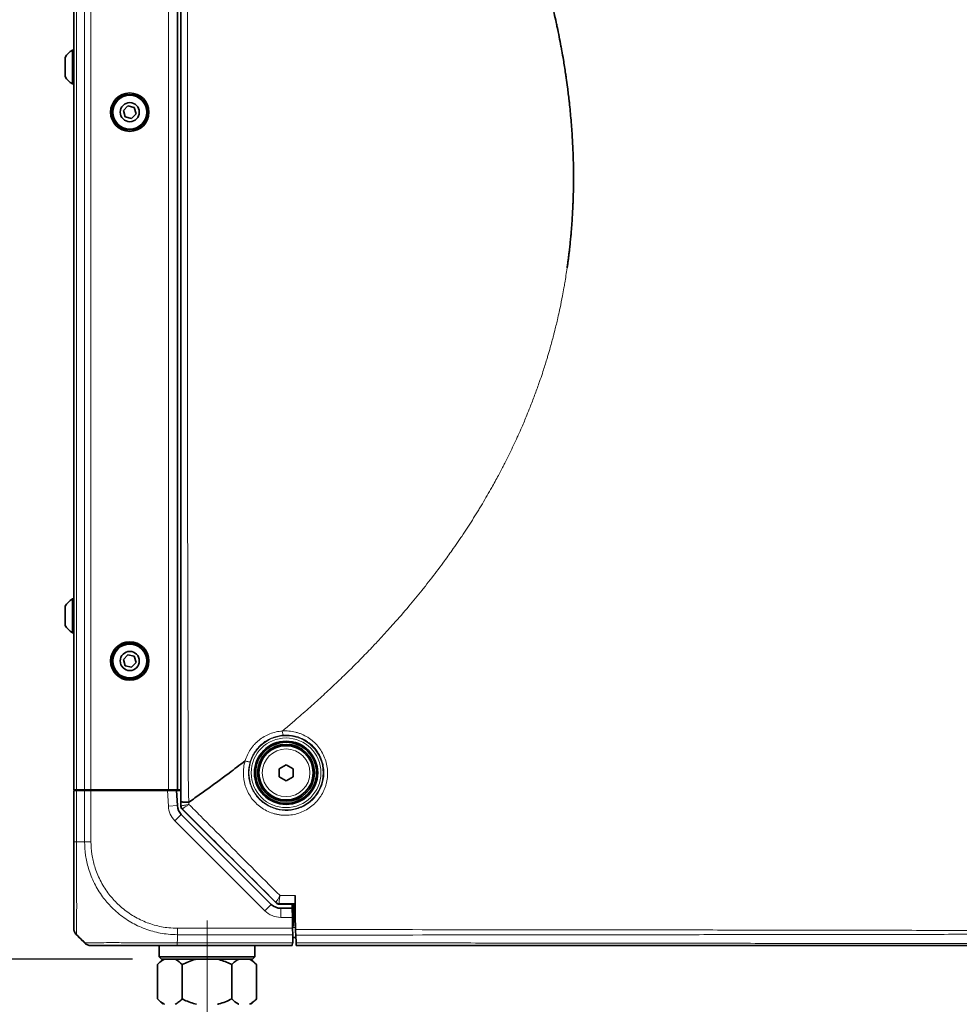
# Model space of a CAD drawing. Header units: millimetres. Extents: x 0 to 1118, y 0 to 864.
# Tile 176 of 256: x 381 to 432, y 435 to 489. Entities that reach past the tile are written whole.
import ezdxf

# ---------------------------------------------------------------- set-up
doc = ezdxf.new("R2010")
doc.units = ezdxf.units.MM
doc.linetypes.add('CENTERX2', pattern=[20.32, 12.7, -2.54, 2.54, -2.54])
doc.layers.add('ALPHAREV', color=7, linetype='Continuous', lineweight=25)
doc.styles.add('SLDTEXTSTYLE0', font='TXT', dxfattribs={"width": 0.605})
doc.dimstyles.new('SLDDIMSTYLE1', dxfattribs={"dimtxt": 3.175, "dimasz": 4.572, "dimexe": 0, "dimexo": 0.0625, "dimgap": 0.79375, "dimtad": 0, "dimtih": 1, "dimtoh": 1, "dimdec": 1, "dimlfac": 4, "dimrnd": 1e-09, "dimzin": 4, "dimdsep": 46, "dimtxsty": 'SLDTEXTSTYLE0', "dimsah": 1, "dimcen": 0.09, "dimadec": 0, "dimazin": 1, "dimtfac": 1, "dimtofl": 0, "dimtmove": 0, "dimatfit": 3, "dimfxl": 1, "dimfrac": 2, "dimtolj": 1, "dimtzin": 12, "dimarcsym": 0})

# ---------------------------------------------------------------- blocks, each defined once
blk = doc.blocks.new('_D_13')
at = {"layer": 'ALPHAREV'}
for p, q in [((386.763, 534.001), (358.872, 534.001)), ((360.472, 534.001), (360.472, 488.915)), ((361.685, 488.188), (360.593, 488.188)), ((360.593, 488.188), (360.593, 483.315)), ((370.174, 488.188), (371.265, 488.188)), ((371.265, 488.188), (371.265, 483.315)), ((360.593, 483.315), (361.685, 483.315)), ((371.265, 483.315), (370.174, 483.315)), ((360.472, 437.501), (360.472, 482.587)), ((386.763, 437.501), (358.872, 437.501))]:
    blk.add_line(p, q, dxfattribs=at)
for points in [[(360.472, 534.001), (359.71, 529.429), (361.234, 529.429)], [(360.472, 437.501), (361.234, 442.073), (359.71, 442.073)]]:
    blk.add_solid(points, dxfattribs=at)
at = {"layer": 'ALPHAREV', "char_height": 3.175, "attachment_point": 1, "style": 'SLDTEXTSTYLE0'}
for s, insert in [('386.0', (348.588, 487.408)), ('15.2', (361.685, 487.408))]:
    blk.add_mtext(s, dxfattribs=dict(at, insert=insert))

msp = doc.modelspace()

# ---------------------------------------------------------------- linework, layer by layer
at = {"color": 7, "linetype": 'Continuous', "lineweight": 35}
for p, q in [((389.4258, 445.9846), (389.4258, 525.5182)), ((383.5008, 524.6264), (383.5008, 446.8764)), ((389.2508, 524.6264), (389.2508, 446.8764)), ((383.5008, 487.8139), (383.4358, 487.8139)), ((383.4358, 487.8139), (383.4358, 485.9389)), ((383.0308, 487.4042), (383.0308, 486.3487)), ((383.4358, 485.9389), (383.5008, 485.9389)), ((386.5046, 484.7235), (386.2534, 484.4644)), ((386.2534, 484.4644), (386.3522, 484.1174)), ((386.8545, 484.6355), (386.5046, 484.7235)), ((386.9533, 484.2884), (386.8545, 484.6355)), ((386.3522, 484.1174), (386.7021, 484.0294)), ((386.7021, 484.0294), (386.9533, 484.2884)), ((383.5008, 457.4389), (383.4358, 457.4389)), ((383.4358, 457.4389), (383.4358, 455.5639)), ((383.0308, 457.0292), (383.0308, 455.9737)), ((383.4358, 455.5639), (383.5008, 455.5639)), ((386.5046, 454.3485), (386.2534, 454.0894)), ((386.2534, 454.0894), (386.3522, 453.7424)), ((386.8545, 454.2605), (386.5046, 454.3485)), ((386.9533, 453.9134), (386.8545, 454.2605)), ((386.3522, 453.7424), (386.7021, 453.6544)), ((386.7021, 453.6544), (386.9533, 453.9134)), ((394.8633, 448.0376), (395.2508, 448.2614)), ((394.8633, 447.5902), (394.8633, 448.0376)), ((395.2508, 448.2614), (395.6383, 448.0376)), ((395.6383, 448.0376), (395.6383, 447.5902)), ((395.2508, 447.3665), (394.8633, 447.5902)), ((395.6383, 447.5902), (395.2508, 447.3665)), ((383.6473, 446.8764), (383.5008, 446.8764)), ((384.1044, 446.8764), (383.6473, 446.8764)), ((384.0267, 446.8764), (384.0258, 446.8264)), ((384.458, 446.8764), (384.1044, 446.8764)), ((388.7508, 446.8764), (384.458, 446.8764)), ((384.5, 446.8764), (384.5008, 446.8264)), ((384.5883, 446.8764), (384.5883, 446.8264)), ((384.6508, 446.8264), (384.6508, 446.8764)), ((385.2517, 446.8764), (385.2508, 446.8264)), ((388.05, 446.8764), (388.0508, 446.8264)), ((388.2133, 446.8264), (388.2133, 446.8764)), ((388.7133, 446.8764), (388.7133, 446.8264)), ((389.2508, 446.8764), (388.7508, 446.8764)), ((389.2725, 446.8764), (389.2508, 446.8764)), ((389.4258, 446.8764), (389.2725, 446.8764)), ((383.5008, 444.0019), (383.5008, 446.8264)), ((383.5008, 446.8264), (383.6473, 446.8264)), ((383.6473, 446.8264), (384.1044, 446.8264)), ((384.1044, 446.8264), (384.458, 446.8264)), ((384.458, 446.8264), (388.6919, 446.8264)), ((388.6919, 446.8264), (389.1925, 446.8264)), ((389.1925, 446.8264), (389.2358, 446.0014)), ((389.1925, 446.8264), (389.4258, 446.8264)), ((394.6948, 440.6121), (389.4991, 445.8079)), ((389.4544, 445.5103), (394.4312, 440.5336)), ((394.9227, 440.5491), (394.8715, 440.5389)), ((394.9227, 440.5491), (395.3646, 440.5502)), ((394.9615, 440.3139), (395.5948, 440.3139)), ((395.5948, 440.3139), (395.5907, 440.5507)), ((395.5948, 440.3139), (395.6035, 439.8139)), ((395.6633, 440.5509), (395.6633, 439.8264)), ((395.7458, 440.5564), (395.7405, 440.5511)), ((395.6033, 439.8264), (395.6633, 439.8264)), ((395.6035, 439.8139), (395.6141, 439.2085)), ((395.6633, 440.1264), (395.7399, 440.1264)), ((395.6633, 439.8514), (395.7373, 439.8514)), ((395.6633, 439.8264), (395.6633, 439.3264)), ((395.7394, 439.7514), (395.7526, 439.7514)), ((395.7526, 439.7514), (395.7533, 439.7514)), ((395.6633, 439.3264), (395.612, 439.3264)), ((395.6133, 439.2514), (395.6147, 439.3264)), ((395.6141, 439.2085), (395.6203, 438.855)), ((383.9436, 438.5587), (383.6473, 438.8549)), ((395.6282, 438.3979), (395.6203, 438.855)), ((395.6229, 438.7014), (395.789, 438.7014)), ((395.8004, 438.4051), (395.7854, 438.8329)), ((388.2383, 438.2514), (388.2383, 437.6264)), ((395.5959, 438.2514), (389.2254, 438.2514)), ((393.5133, 437.6264), (393.5133, 438.2514)), ((395.5984, 438.3979), (395.5959, 438.2514)), ((395.5984, 438.3979), (395.6133, 438.3979)), ((395.6133, 438.3979), (395.6282, 438.3979)), ((395.8348, 438.2514), (395.8057, 438.2514)), ((388.2383, 437.6264), (388.3633, 437.5014)), ((388.2383, 437.6264), (390.8758, 437.6264)), ((390.8758, 437.6264), (393.5133, 437.6264)), ((393.3883, 437.5014), (393.5133, 437.6264)), ((388.4303, 437.5014), (388.1334, 437.2046)), ((388.1334, 437.2046), (388.1334, 435.2983)), ((390.8758, 437.5014), (388.3633, 437.5014)), ((389.5046, 437.2046), (389.5046, 435.2983)), ((393.3883, 437.5014), (390.8758, 437.5014)), ((392.2471, 437.2046), (392.2471, 435.2983)), ((393.6183, 437.2046), (393.3214, 437.5014)), ((393.6183, 437.2046), (393.6183, 435.2983)), ((388.1334, 435.2983), (388.4303, 435.0014)), ((393.3214, 435.0014), (393.6183, 435.2983))]:
    msp.add_line(p, q, dxfattribs=at)
at = {"color": 7, "linetype": 'Continuous', "lineweight": 18}
for p, q in [((383.6473, 524.6264), (383.6473, 446.8764)), ((384.1044, 524.6264), (384.1044, 446.8764)), ((384.458, 524.6264), (384.458, 446.8764)), ((388.7508, 524.6264), (388.7508, 446.8764)), ((384.5766, 446.8764), (384.5766, 446.8264)), ((383.6473, 446.8264), (383.6473, 444.0015)), ((384.1044, 444.0015), (384.1044, 446.8264)), ((384.458, 446.8264), (384.458, 444.0019)), ((388.7365, 445.9753), (388.6919, 446.8264)), ((389.2358, 446.0014), (388.7365, 445.9753)), ((389.4258, 445.9846), (389.4362, 445.9889)), ((389.4362, 445.9889), (389.4364, 446.21)), ((389.5094, 445.8121), (389.4991, 445.8079)), ((389.8787, 446.1946), (389.8789, 446.0642)), ((389.4544, 445.5103), (389.1009, 445.1568)), ((394.0776, 440.18), (389.1009, 445.1568)), ((383.6472, 444.0014), (384.1044, 444.0014)), ((394.4312, 440.5336), (394.0776, 440.18)), ((394.6948, 440.6121), (394.7011, 440.6275)), ((394.8779, 440.5543), (394.8715, 440.5389)), ((394.9615, 440.3139), (394.9615, 439.8139)), ((395.6035, 439.8139), (394.9615, 439.8139)), ((389.2514, 439.2085), (395.6141, 439.2085)), ((395.6133, 439.2514), (395.6133, 439.3264)), ((395.6133, 439.2514), (395.7692, 439.2514)), ((389.2508, 438.5588), (389.2508, 438.8549)), ((395.6203, 438.855), (389.2509, 438.855)), ((389.2229, 438.3979), (395.5984, 438.3979))]:
    msp.add_line(p, q, dxfattribs=at)
at = {"color": 7, "linetype": 'Continuous', "lineweight": 35, "flags": 128}
msp.add_lwpolyline([(389.8696, 446.1884), (389.8742, 446.1915), (389.8788, 446.1946)], dxfattribs=at)
at = {"color": 7, "linetype": 'Continuous', "lineweight": 18, "flags": 128}
msp.add_lwpolyline([(395.8035, 438.3152), (395.8071, 438.3005), (395.8109, 438.2877), (395.8147, 438.2767), (395.8186, 438.2676), (395.8226, 438.2606), (395.8266, 438.2555), (395.8307, 438.2524), (395.8348, 438.2514)], dxfattribs=at)
at = {"color": 7, "linetype": 'Continuous', "lineweight": 35}
for centre, radius in [((386.6033, 484.3764), 1.0625), ((386.6033, 484.3764), 0.9837), ((386.6033, 484.3764), 0.9375), ((386.6033, 484.3764), 0.5278), ((386.6033, 454.0014), 1.0625), ((386.6033, 454.0014), 0.9837), ((386.6033, 454.0014), 0.9375), ((386.6033, 454.0014), 0.5278), ((395.2508, 447.8139), 1.75), ((395.2508, 447.8139), 1.6875), ((395.2508, 447.8139), 1.575), ((395.2508, 447.8139), 1.5)]:
    msp.add_circle(centre, radius, dxfattribs=at)
at = {"color": 7, "linetype": 'Continuous', "lineweight": 18}
for radius in [2.0521, 1.9272, 1.3179]:
    msp.add_circle((395.2508, 447.8139), radius, dxfattribs=at)
at = {"color": 7, "linetype": 'Continuous', "lineweight": 35}
for centre, radius, start, end in [((383.9745, 486.8764), 1.0813, 119.88215, 150.7838), ((383.9745, 486.8764), 1.0812, 209.2162, 240.11785), ((383.9745, 456.5014), 1.0813, 119.88215, 150.7838), ((383.9745, 456.5014), 1.0812, 209.2162, 240.11785), ((389.9847, 446.0407), 0.75, 183, 225), ((389.6863, 445.9889), 0.25, 180.02102, 224.98166), ((394.9615, 441.0639), 0.75, 225, 270), ((394.8757, 440.8045), 0.2482, 225.15177, 269.82961)]:
    msp.add_arc(centre, radius, start, end, dxfattribs=at)
at = {"color": 7, "linetype": 'Continuous', "lineweight": 18}
for centre, radius, start, end in [((389.9847, 446.0407), 1.25, 183, 225), ((389.6862, 445.9889), 0.25, 180.00748, 224.99252), ((394.8779, 440.8043), 0.25, 225.00748, 269.99252), ((394.9615, 441.0639), 1.25, 225, 270)]:
    msp.add_arc(centre, radius, start, end, dxfattribs=at)
at = {"color": 7, "linetype": 'Continuous', "lineweight": 35}
for centre, major_axis, start_param, end_param in [((389.6759, 445.9846), (0.231, 0.0957), 2.7489567, 3.5342286), ((394.8716, 440.789), (-0.0957, -0.231), 5.8905493, 6.6758213)]:
    msp.add_ellipse(centre, major_axis=major_axis, ratio=0.9998216, start_param=start_param, end_param=end_param, dxfattribs=at)
at = {"color": 7, "linetype": 'Continuous', "lineweight": 18}
for points, knots in [([(389.4364, 446.21), (389.4366, 446.6207), (389.4368, 447.0314), (389.437, 447.8528), (389.437, 448.2635), (389.437, 449.085), (389.437, 449.4957), (389.4371, 450.3172), (389.4371, 450.7279), (389.4372, 452.7816), (389.4373, 454.4245), (389.4375, 457.7104), (389.4376, 459.3533), (389.4377, 462.6391), (389.4378, 464.2821), (389.4379, 467.5679), (389.438, 469.2109), (389.4381, 472.4967), (389.4382, 474.1397), (389.4383, 477.4255), (389.4383, 479.0685), (389.4384, 482.3543), (389.4384, 483.9973), (389.4385, 488.9261), (389.4386, 492.2119), (389.4387, 497.1407), (389.4387, 498.7837), (389.4387, 502.0695), (389.4387, 503.7125), (389.4387, 506.1769), (389.4387, 506.9984), (389.4388, 508.6413), (389.4389, 509.4628), (389.4389, 511.1057), (389.4389, 511.9272), (389.4388, 513.5701), (389.4388, 514.3916), (389.4387, 516.0345), (389.4386, 516.856), (389.4386, 518.4989), (389.4386, 519.3204), (389.4386, 520.9633), (389.4387, 521.7848), (389.4387, 523.017), (389.4387, 523.4277), (389.4386, 524.2492), (389.4385, 524.6599), (389.4383, 525.0706)], [0, 0, 0, 0, 0.015625, 0.015625, 0.03125, 0.03125, 0.046875, 0.046875, 0.0625, 0.0625, 0.125, 0.125, 0.1875, 0.1875, 0.25, 0.25, 0.3125, 0.3125, 0.375, 0.375, 0.4375, 0.4375, 0.5, 0.5, 0.625, 0.625, 0.6875, 0.6875, 0.75, 0.75, 0.78125, 0.78125, 0.8125, 0.8125, 0.84375, 0.84375, 0.875, 0.875, 0.90625, 0.90625, 0.9375, 0.9375, 0.96875, 0.96875, 0.984375, 0.984375, 1, 1, 1, 1]), ([(389.8839, 525.0886), (389.87, 524.6779), (389.8596, 524.267), (389.8476, 523.4452), (389.8451, 523.0342), (389.8397, 521.8014), (389.8402, 520.9795), (389.8395, 519.3358), (389.8384, 518.5139), (389.8329, 516.8701), (389.8286, 516.0482), (389.8194, 514.4045), (389.8146, 513.5826), (389.8079, 511.9388), (389.8061, 511.1169), (389.8061, 509.4732), (389.808, 508.6513), (389.8097, 507.0075), (389.8096, 506.1856), (389.8075, 503.7199), (389.8041, 502.0762), (389.7983, 498.7886), (389.7958, 497.1449), (389.7914, 492.2135), (389.7923, 488.926), (389.7928, 483.9947), (389.7928, 482.3509), (389.7921, 479.0634), (389.7915, 477.4196), (389.7925, 474.1321), (389.7941, 472.4883), (389.7971, 469.2008), (389.7984, 467.557), (389.8014, 464.2695), (389.8031, 462.6257), (389.8076, 459.3382), (389.8104, 457.6944), (389.8159, 454.4069), (389.8195, 452.7631), (389.8258, 450.7084), (389.827, 450.2975), (389.8293, 449.4756), (389.8299, 449.0647), (389.833, 448.2428), (389.8357, 447.8319), (389.8475, 447.0101), (389.857, 446.5992), (389.8696, 446.1884)], [0, 0, 0, 0, 0.015625, 0.015625, 0.03125, 0.03125, 0.0625, 0.0625, 0.09375, 0.09375, 0.125, 0.125, 0.15625, 0.15625, 0.1875, 0.1875, 0.21875, 0.21875, 0.25, 0.25, 0.3125, 0.3125, 0.375, 0.375, 0.5, 0.5, 0.5625, 0.5625, 0.625, 0.625, 0.6875, 0.6875, 0.75, 0.75, 0.8125, 0.8125, 0.875, 0.875, 0.9375, 0.9375, 0.953125, 0.953125, 0.96875, 0.96875, 0.984375, 0.984375, 1, 1, 1, 1]), ([(395.0408, 450.1256), (395.1279, 450.1986), (395.3029, 450.3452), (395.5643, 450.5672), (395.8651, 450.8252), (396.2047, 451.1203), (396.5791, 451.451), (396.949, 451.783), (397.4298, 452.2214), (397.8998, 452.6608), (398.5837, 453.3158), (399.1368, 453.863), (399.6768, 454.416), (400.0456, 454.7999), (400.4564, 455.2371), (400.8576, 455.675), (401.3912, 456.2704), (402.0198, 456.9967), (402.5975, 457.6996), (403.0165, 458.2256), (403.315, 458.608), (403.6674, 459.0713), (404.0641, 459.6075), (404.4461, 460.1419), (404.7607, 460.5974), (405.1158, 461.1226), (405.4593, 461.6488), (405.7904, 462.179), (405.9742, 462.48), (406.1543, 462.7792), (406.3737, 463.1523), (406.6711, 463.6738), (406.9567, 464.1945), (407.193, 464.6433), (407.4592, 465.1613), (407.7144, 465.6791), (407.958, 466.1999), (408.1261, 466.569), (408.322, 467.0109), (408.5404, 467.527), (408.7779, 468.1161), (409.0033, 468.7033), (409.1894, 469.2193), (409.3417, 469.6603), (409.4881, 470.0987), (409.6271, 470.5392), (409.7595, 470.9796), (409.8866, 471.4184), (410.0061, 471.8585), (410.1381, 472.3715), (410.2447, 472.8104), (410.344, 473.251), (410.4385, 473.6905), (410.527, 474.1307), (410.6117, 474.5905), (410.6768, 474.9676), (410.7369, 475.3358), (410.7776, 475.6129), (410.798, 475.7514)], [0, 0, 0, 0, 0.0109959, 0.0220971, 0.0332058, 0.0493879, 0.0657099, 0.0816772, 0.0976426, 0.1289373, 0.1442678, 0.1898687, 0.2048108, 0.2197539, 0.2418946, 0.2634861, 0.2778827, 0.320201, 0.3576578, 0.3671867, 0.386248, 0.4053144, 0.4243859, 0.4518231, 0.469891, 0.4788118, 0.5141595, 0.5316667, 0.5402413, 0.5488168, 0.5659696, 0.5827425, 0.6077508, 0.624219, 0.6324535, 0.6648023, 0.6807015, 0.688651, 0.7044206, 0.7278795, 0.7432751, 0.7662559, 0.7890137, 0.7965052, 0.8114861, 0.8337785, 0.8411791, 0.8559024, 0.8778682, 0.8851254, 0.9068916, 0.9212972, 0.9284988, 0.9500174, 0.9643324, 0.973251, 0.9866266, 1, 1, 1, 1]), ([(395.0408, 450.1257), (395.287, 450.1438), (395.53, 450.1232), (395.8296, 450.0491), (395.8893, 450.0318), (396.0061, 449.9929), (396.0635, 449.9711), (396.2328, 449.8993), (396.3417, 449.8427), (396.4991, 449.7442), (396.5508, 449.7089), (396.6506, 449.6348), (396.6988, 449.5959), (396.8382, 449.474), (396.9244, 449.3856), (397.0832, 449.1947), (397.1559, 449.0915), (397.2823, 448.8777), (397.3366, 448.7665), (397.4276, 448.5354), (397.4644, 448.4144), (397.5175, 448.1717), (397.5342, 448.0493), (397.5483, 447.8021), (397.5454, 447.6764), (397.5201, 447.4302), (397.4978, 447.3093), (397.4503, 447.1311), (397.4321, 447.0722), (397.3909, 446.9556), (397.3678, 446.8979), (397.2926, 446.7292), (397.2342, 446.6219), (397.1343, 446.4684), (397.0989, 446.4185), (397.0241, 446.3212), (396.9844, 446.2736), (396.8609, 446.137), (396.7723, 446.0535), (396.5829, 445.9009), (396.4817, 445.8317), (396.2682, 445.7093), (396.1579, 445.6573), (395.9304, 445.5711), (395.8133, 445.5368), (395.5719, 445.4867), (395.4496, 445.4714), (395.2056, 445.4602), (395.0833, 445.4641), (394.8994, 445.4848), (394.8378, 445.4942), (394.7163, 445.5178), (394.6563, 445.532), (394.4787, 445.5814), (394.3632, 445.6235), (394.1384, 445.7265), (394.0285, 445.7879), (393.8228, 445.9254), (393.7259, 446.0019), (393.5442, 446.1705), (393.4588, 446.2635), (393.3057, 446.4595), (393.2376, 446.5628), (393.1477, 446.7257), (393.1198, 446.7814), (393.0684, 446.8953), (393.0448, 446.9537), (392.9817, 447.1297), (392.9494, 447.2492), (392.9151, 447.4318), (392.9061, 447.4932), (392.893, 447.6172), (392.8889, 447.6799), (392.8809, 447.9911), (392.9134, 448.2351), (392.9852, 448.4742)], [0, 0, 0, 0, 0.0625, 0.0625, 0.078125, 0.078125, 0.09375, 0.09375, 0.125, 0.125, 0.140625, 0.140625, 0.15625, 0.15625, 0.1875, 0.1875, 0.21875, 0.21875, 0.25, 0.25, 0.28125, 0.28125, 0.3125, 0.3125, 0.34375, 0.34375, 0.375, 0.375, 0.390625, 0.390625, 0.40625, 0.40625, 0.4375, 0.4375, 0.453125, 0.453125, 0.46875, 0.46875, 0.5, 0.5, 0.53125, 0.53125, 0.5625, 0.5625, 0.59375, 0.59375, 0.625, 0.625, 0.65625, 0.65625, 0.671875, 0.671875, 0.6875, 0.6875, 0.71875, 0.71875, 0.75, 0.75, 0.78125, 0.78125, 0.8125, 0.8125, 0.84375, 0.84375, 0.859375, 0.859375, 0.875, 0.875, 0.90625, 0.90625, 0.921875, 0.921875, 0.9375, 0.9375, 1, 1, 1, 1]), ([(392.9848, 448.4737), (393.0522, 448.7017), (393.1519, 448.9133), (393.3159, 449.1575), (393.3509, 449.2055), (393.4237, 449.2977), (393.4616, 449.3422), (393.5801, 449.4708), (393.6651, 449.5501), (393.8471, 449.696), (393.9449, 449.7627), (394.1465, 449.8791), (394.2509, 449.9293), (394.4669, 450.0139), (394.5792, 450.0485), (394.8077, 450.1001), (394.9234, 450.1172), (395.0407, 450.1255)], [0, 0, 0, 0, 0.25, 0.25, 0.3125, 0.3125, 0.375, 0.375, 0.5, 0.5, 0.625, 0.625, 0.75, 0.75, 0.875, 0.875, 1, 1, 1, 1]), ([(395.1024, 449.8953), (395.0911, 449.8956), (395.0781, 449.9199), (395.0555, 450.0042), (395.046, 450.0638), (395.0407, 450.1255)], [0, 0, 0, 0, 0.5, 0.5, 1, 1, 1, 1]), ([(393.262, 448.418), (393.1976, 448.2044), (393.1683, 447.9861), (393.1754, 447.7076), (393.1792, 447.6514), (393.191, 447.5405), (393.1991, 447.4855), (393.2299, 447.3221), (393.259, 447.2151), (393.3157, 447.0577), (393.337, 447.0054), (393.3833, 446.9035), (393.4084, 446.8538), (393.4892, 446.7082), (393.5506, 446.6159), (393.6883, 446.4409), (393.7651, 446.358), (393.9283, 446.2079), (394.0154, 446.1399), (394.2001, 446.0178), (394.2986, 445.9634), (394.5, 445.8724), (394.6034, 445.8353), (394.7624, 445.792), (394.8161, 445.7796), (394.9247, 445.7591), (394.9798, 445.751), (395.144, 445.7333), (395.2531, 445.7303), (395.4709, 445.7413), (395.58, 445.7554), (395.795, 445.8007), (395.8994, 445.8315), (396.102, 445.9088), (396.2003, 445.9553), (396.3905, 446.0645), (396.4806, 446.1262), (396.6495, 446.2622), (396.7286, 446.3366), (396.8389, 446.4583), (396.8743, 446.5006), (396.9412, 446.5872), (396.9728, 446.6317), (397.0622, 446.7685), (397.1146, 446.8641), (397.2046, 447.0645), (397.242, 447.1695), (397.2991, 447.3816), (397.3193, 447.4896), (397.3424, 447.7096), (397.3452, 447.822), (397.333, 448.0431), (397.3182, 448.1527), (397.2708, 448.37), (397.2379, 448.4783), (397.1563, 448.6852), (397.1076, 448.7847), (396.9942, 448.9759), (396.9289, 449.0682), (396.7864, 449.2387), (396.7091, 449.3175), (396.5841, 449.4262), (396.5409, 449.4608), (396.4514, 449.5268), (396.4051, 449.5582), (396.2642, 449.6458), (396.1667, 449.696), (396.0153, 449.7596), (395.964, 449.7789), (395.8595, 449.8133), (395.8062, 449.8286), (395.5386, 449.894), (395.3219, 449.9118), (395.1024, 449.8953)], [0, 0, 0, 0, 0.0625, 0.0625, 0.078125, 0.078125, 0.09375, 0.09375, 0.125, 0.125, 0.140625, 0.140625, 0.15625, 0.15625, 0.1875, 0.1875, 0.21875, 0.21875, 0.25, 0.25, 0.28125, 0.28125, 0.3125, 0.3125, 0.328125, 0.328125, 0.34375, 0.34375, 0.375, 0.375, 0.40625, 0.40625, 0.4375, 0.4375, 0.46875, 0.46875, 0.5, 0.5, 0.53125, 0.53125, 0.546875, 0.546875, 0.5625, 0.5625, 0.59375, 0.59375, 0.625, 0.625, 0.65625, 0.65625, 0.6875, 0.6875, 0.71875, 0.71875, 0.75, 0.75, 0.78125, 0.78125, 0.8125, 0.8125, 0.84375, 0.84375, 0.859375, 0.859375, 0.875, 0.875, 0.90625, 0.90625, 0.921875, 0.921875, 0.9375, 0.9375, 1, 1, 1, 1]), ([(395.1024, 449.8953), (394.9977, 449.8875), (394.8944, 449.8718), (394.6905, 449.8251), (394.5903, 449.794), (394.3976, 449.7181), (394.3044, 449.6731), (394.1244, 449.569), (394.0371, 449.5093), (393.8743, 449.3791), (393.7982, 449.3083), (393.6921, 449.1935), (393.658, 449.1538), (393.5927, 449.0715), (393.5613, 449.0288), (393.4137, 448.8108), (393.3234, 448.6219), (393.262, 448.418)], [0, 0, 0, 0, 0.125, 0.125, 0.25, 0.25, 0.375, 0.375, 0.5, 0.5, 0.625, 0.625, 0.6875, 0.6875, 0.75, 0.75, 1, 1, 1, 1]), ([(392.9848, 448.4737), (393.0179, 448.4632), (393.0521, 448.4532), (393.1169, 448.436), (393.1474, 448.4288), (393.1995, 448.4183), (393.2211, 448.4151), (393.2514, 448.4132), (393.2603, 448.4145), (393.262, 448.418)], [0, 0, 0, 0, 0.25, 0.25, 0.5, 0.5, 0.75, 0.75, 1, 1, 1, 1]), ([(389.4363, 445.9888), (389.4377, 445.9871), (389.4501, 445.9877), (389.4957, 445.9934), (389.5279, 445.9984), (389.6093, 446.0122), (389.6566, 446.0208), (389.7366, 446.036), (389.764, 446.0413), (389.8203, 446.0524), (389.8496, 446.0582), (389.8789, 446.0642)], [0, 0, 0, 0, 0.25, 0.25, 0.5, 0.5, 0.75, 0.75, 0.875, 0.875, 1, 1, 1, 1]), ([(389.5094, 445.8121), (389.5096, 445.8134), (389.5193, 445.8209), (389.5562, 445.8473), (389.5828, 445.8657), (389.6508, 445.9121), (389.6906, 445.9389), (389.7581, 445.984), (389.7813, 445.9995), (389.8291, 446.0312), (389.854, 446.0477), (389.8789, 446.0642)], [0, 0, 0, 0, 0.25, 0.25, 0.5, 0.5, 0.75, 0.75, 0.875, 0.875, 1, 1, 1, 1]), ([(394.7006, 440.6285), (393.8396, 441.4883), (392.9786, 442.348), (392.1176, 443.2078), (391.2482, 444.0759), (390.3788, 444.944), (389.5094, 445.8121)], [0.000003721, 0.000003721, 0.000003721, 0.000003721, 0.014617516, 0.014617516, 0.014617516, 0.029373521, 0.029373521, 0.029373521, 0.029373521]), ([(389.8789, 446.0642), (390.0885, 445.854), (390.298, 445.6439), (390.5076, 445.4338), (391.4484, 444.4905), (392.3892, 443.5474), (393.33, 442.6042), (393.8582, 442.0747), (394.3863, 441.5452), (394.9145, 441.0158)], [0.000435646, 0.000435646, 0.000435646, 0.000435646, 0.004, 0.004, 0.004, 0.02, 0.02, 0.02, 0.028981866, 0.028981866, 0.028981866, 0.028981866]), ([(383.6473, 444.0015), (383.6473, 443.8295), (383.6472, 443.3675), (383.6515, 442.6158), (383.6589, 441.7885), (383.6648, 441.0186), (383.666, 440.3275), (383.6628, 439.7439), (383.6567, 439.2927), (383.6491, 438.9366), (383.648, 438.8849), (383.6474, 438.855)], [0, 0, 0, 0, 0.0638809, 0.1715817, 0.2825247, 0.3900468, 0.5008149, 0.6162125, 0.7271686, 0.8416822, 1, 1, 1, 1]), ([(389.2509, 438.855), (389.0737, 438.8605), (388.6083, 438.875), (387.8559, 439.0216), (387.0343, 439.326), (386.2696, 439.7715), (385.6183, 440.3174), (385.0655, 440.9621), (384.6219, 441.6884), (384.3155, 442.4666), (384.1367, 443.2477), (384.1154, 443.7485), (384.1046, 444.0015)], [0, 0, 0, 0, 0.0657965, 0.1727607, 0.2828934, 0.389757, 0.4997969, 0.5968708, 0.7039461, 0.8142113, 0.9061257, 1, 1, 1, 1]), ([(384.4581, 444.0019), (384.4683, 443.7691), (384.4887, 443.3035), (384.6569, 442.5815), (384.9486, 441.8581), (385.3632, 441.1844), (385.8776, 440.5855), (386.4811, 440.0765), (387.1849, 439.6581), (387.9504, 439.3691), (388.6494, 439.2274), (389.0863, 439.2138), (389.2514, 439.2086)], [0, 0, 0, 0, 0.09291466, 0.18581515, 0.29447761, 0.40316207, 0.50020129, 0.60862537, 0.71704406, 0.82556878, 0.93408084, 1, 1, 1, 1]), ([(394.7006, 440.6285), (394.6982, 440.6324), (394.7017, 440.6452), (394.7156, 440.6768), (394.7216, 440.6892), (394.7361, 440.7177), (394.7448, 440.734), (394.7643, 440.7692), (394.7751, 440.7881), (394.7987, 440.8288), (394.8117, 440.8506), (394.8388, 440.8954), (394.8531, 440.9185), (394.8829, 440.9663), (394.8988, 440.9912), (394.9145, 441.0158)], [0, 0, 0, 0, 0.25, 0.25, 0.375, 0.375, 0.5, 0.5, 0.625, 0.625, 0.75, 0.75, 0.875, 0.875, 1, 1, 1, 1]), ([(394.8749, 440.5562), (394.869, 440.5616), (394.8655, 440.5773), (394.8638, 440.6154), (394.8638, 440.6303), (394.8651, 440.6643), (394.8663, 440.6836), (394.87, 440.7254), (394.8723, 440.7479), (394.8782, 440.7959), (394.8817, 440.8216), (394.8896, 440.8744), (394.8939, 440.9016), (394.9036, 440.9577), (394.909, 440.987), (394.9145, 441.0158)], [0, 0, 0, 0, 0.25, 0.25, 0.375, 0.375, 0.5, 0.5, 0.625, 0.625, 0.75, 0.75, 0.875, 0.875, 1, 1, 1, 1]), ([(394.9145, 441.0158), (395.0466, 441.0158), (395.1787, 441.0158), (395.3107, 441.0157), (395.4587, 441.0157), (395.6066, 441.0157), (395.7545, 441.0157)], [0, 0, 0, 0, 0.0015994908, 0.0015994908, 0.0015994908, 0.0033921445, 0.0033921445, 0.0033921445, 0.0033921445]), ([(395.7747, 439.139), (398.6654, 439.1366), (401.5351, 439.133), (405.8077, 439.1286), (407.2266, 439.1272), (410.0537, 439.1248), (411.4627, 439.1238), (414.2665, 439.1207), (415.6613, 439.1185), (418.4365, 439.1145), (419.8162, 439.1128), (422.562, 439.1082), (423.9281, 439.1054), (426.6501, 439.1009), (428.0058, 439.0992), (430.7112, 439.094), (432.061, 439.0906), (434.762, 439.085), (436.1131, 439.083), (438.8255, 439.0783), (440.1872, 439.0756), (442.9285, 439.0705), (444.3075, 439.0679), (446.3943, 439.065), (447.093, 439.0643), (448.4972, 439.0627), (449.2032, 439.0618), (451.327, 439.0593), (452.7522, 439.0575), (454.9058, 439.0559), (455.6262, 439.0556), (457.0727, 439.0548), (457.7987, 439.0545), (459.2522, 439.0539), (459.9809, 439.0537), (461.4362, 439.0535), (462.1632, 439.0534), (464.3424, 439.0535), (465.7928, 439.0537), (467.9647, 439.0546), (468.6881, 439.055), (470.1336, 439.0557), (470.856, 439.056), (472.294, 439.0569), (473.0104, 439.0575), (474.4382, 439.0588), (475.15, 439.0596), (477.2752, 439.0621), (478.677, 439.0639), (481.4566, 439.068), (482.8345, 439.0704), (485.5741, 439.0755), (486.9355, 439.0782), (489.6467, 439.083), (490.9971, 439.0851), (493.6968, 439.0907), (495.046, 439.0941), (497.7501, 439.0992), (499.105, 439.1009), (501.8258, 439.1054), (503.1912, 439.1082), (505.9355, 439.1128), (507.3143, 439.1145), (510.0878, 439.1185), (511.482, 439.1206), (514.2826, 439.1238), (515.6895, 439.1248), (518.5172, 439.1272), (519.9388, 439.1286), (524.2168, 439.1331), (527.0877, 439.1366), (529.977, 439.139)], [0, 0, 0, 0, 0.0625, 0.0625, 0.09375, 0.09375, 0.125, 0.125, 0.15625, 0.15625, 0.1875, 0.1875, 0.21875, 0.21875, 0.25, 0.25, 0.28125, 0.28125, 0.3125, 0.3125, 0.34375, 0.34375, 0.375, 0.375, 0.390625, 0.390625, 0.40625, 0.40625, 0.4375, 0.4375, 0.453125, 0.453125, 0.46875, 0.46875, 0.484375, 0.484375, 0.5, 0.5, 0.53125, 0.53125, 0.546875, 0.546875, 0.5625, 0.5625, 0.578125, 0.578125, 0.59375, 0.59375, 0.625, 0.625, 0.65625, 0.65625, 0.6875, 0.6875, 0.71875, 0.71875, 0.75, 0.75, 0.78125, 0.78125, 0.8125, 0.8125, 0.84375, 0.84375, 0.875, 0.875, 0.90625, 0.90625, 0.9375, 0.9375, 1, 1, 1, 1]), ([(529.9663, 438.8329), (527.0772, 438.8351), (524.2063, 438.8362), (519.9282, 438.84), (518.5067, 438.8416), (515.679, 438.8454), (514.272, 438.8477), (511.4713, 438.8512), (510.077, 438.8525), (507.3034, 438.8558), (505.9244, 438.8578), (503.18, 438.8611), (501.8145, 438.8624), (499.0938, 438.8663), (497.7389, 438.869), (495.0351, 438.873), (493.686, 438.8742), (490.9869, 438.8779), (489.6369, 438.8804), (486.9268, 438.8847), (485.566, 438.8865), (482.8277, 438.8899), (481.4504, 438.8914), (478.6721, 438.8944), (477.2711, 438.8957), (475.1468, 438.8972), (474.4352, 438.8977), (473.0079, 438.8986), (472.2918, 438.8989), (470.8542, 438.8997), (470.132, 438.9002), (468.6868, 438.9007), (467.9636, 438.9009), (465.7921, 438.9012), (464.3421, 438.9013), (462.1633, 438.9013), (461.4364, 438.9013), (459.9814, 438.9011), (459.2529, 438.901), (457.7996, 438.9007), (457.0737, 438.9006), (455.6277, 438.9), (454.9075, 438.8996), (452.7545, 438.8988), (451.3298, 438.8984), (449.2068, 438.8969), (448.5012, 438.8963), (447.0976, 438.8947), (446.3993, 438.8938), (444.3136, 438.8913), (442.9352, 438.8899), (440.1951, 438.8866), (438.8341, 438.8849), (436.1227, 438.8804), (434.772, 438.8778), (432.0716, 438.8741), (430.7219, 438.873), (428.0168, 438.869), (426.6611, 438.8663), (423.9392, 438.8624), (422.573, 438.8611), (419.827, 438.8578), (418.4473, 438.8558), (415.6718, 438.8525), (414.2769, 438.8512), (411.473, 438.8477), (410.064, 438.8454), (407.2368, 438.8416), (405.818, 438.84), (401.5455, 438.8362), (398.6758, 438.8352), (395.7854, 438.8329)], [0, 0, 0, 0, 0.0625, 0.0625, 0.09375, 0.09375, 0.125, 0.125, 0.15625, 0.15625, 0.1875, 0.1875, 0.21875, 0.21875, 0.25, 0.25, 0.28125, 0.28125, 0.3125, 0.3125, 0.34375, 0.34375, 0.375, 0.375, 0.40625, 0.40625, 0.421875, 0.421875, 0.4375, 0.4375, 0.453125, 0.453125, 0.46875, 0.46875, 0.5, 0.5, 0.515625, 0.515625, 0.53125, 0.53125, 0.546875, 0.546875, 0.5625, 0.5625, 0.59375, 0.59375, 0.609375, 0.609375, 0.625, 0.625, 0.65625, 0.65625, 0.6875, 0.6875, 0.71875, 0.71875, 0.75, 0.75, 0.78125, 0.78125, 0.8125, 0.8125, 0.84375, 0.84375, 0.875, 0.875, 0.90625, 0.90625, 0.9375, 0.9375, 1, 1, 1, 1]), ([(384.1043, 438.3979), (384.1102, 438.398), (384.1261, 438.3982), (384.2708, 438.4015), (384.576, 438.4073), (385.0221, 438.4125), (385.6331, 438.4145), (386.373, 438.412), (387.2074, 438.4061), (388.1371, 438.3995), (388.8275, 438.3985), (389.2229, 438.3979)], [0, 0, 0, 0, 0.0627052, 0.17058, 0.281665, 0.3894284, 0.5004168, 0.6352696, 0.7422845, 0.8524245, 1, 1, 1, 1]), ([(389.251, 438.5587), (389.2495, 438.5561), (389.2406, 438.5409), (389.2306, 438.4865), (389.2262, 438.4354), (389.2229, 438.3979)], [0, 0, 0, 0, 0.05123887, 0.3045526, 1, 1, 1, 1]), ([(395.8004, 438.4051), (397.2427, 438.4034), (398.6819, 438.4021), (401.55, 438.3989), (402.979, 438.3973), (405.8271, 438.3942), (407.2463, 438.3927), (410.0742, 438.3896), (411.4811, 438.3881), (414.2813, 438.3848), (415.6744, 438.3831), (418.4484, 438.3795), (419.8293, 438.3777), (423.9497, 438.3723), (426.6695, 438.3685), (432.0848, 438.3609), (434.7801, 438.3569), (438.8499, 438.3514), (440.211, 438.3496), (442.9514, 438.3463), (444.3308, 438.3448), (447.1082, 438.3421), (448.507, 438.341), (450.6243, 438.3394), (451.3333, 438.3389), (452.7581, 438.3381), (453.4743, 438.3377), (454.9095, 438.337), (455.6291, 438.3367), (457.0722, 438.3362), (457.7962, 438.336), (459.9712, 438.3355), (461.4215, 438.3353), (463.5976, 438.3353), (464.3231, 438.3354), (465.7742, 438.3355), (466.5004, 438.3356), (468.6755, 438.3361), (470.1163, 438.3366), (472.2643, 438.3376), (472.9782, 438.338), (474.4018, 438.3389), (475.1119, 438.3393), (477.234, 438.3409), (478.6346, 438.3421), (481.4137, 438.3449), (482.7924, 438.3464), (485.534, 438.3497), (486.8955, 438.3515), (490.9666, 438.3569), (493.6627, 438.3609), (499.0796, 438.3684), (501.8011, 438.3722), (507.2966, 438.3795), (510.0721, 438.3832), (514.2744, 438.3881), (515.6825, 438.3896), (518.5104, 438.3927), (519.9291, 438.3942), (522.7762, 438.3973), (524.2045, 438.3989), (527.0708, 438.4021), (528.5087, 438.4034), (529.9513, 438.4051)], [0, 0, 0, 0, 0.03125, 0.03125, 0.0625, 0.0625, 0.09375, 0.09375, 0.125, 0.125, 0.15625, 0.15625, 0.1875, 0.1875, 0.25, 0.25, 0.3125, 0.3125, 0.34375, 0.34375, 0.375, 0.375, 0.40625, 0.40625, 0.421875, 0.421875, 0.4375, 0.4375, 0.453125, 0.453125, 0.46875, 0.46875, 0.5, 0.5, 0.515625, 0.515625, 0.53125, 0.53125, 0.5625, 0.5625, 0.578125, 0.578125, 0.59375, 0.59375, 0.625, 0.625, 0.65625, 0.65625, 0.6875, 0.6875, 0.75, 0.75, 0.8125, 0.8125, 0.875, 0.875, 0.90625, 0.90625, 0.9375, 0.9375, 0.96875, 0.96875, 1, 1, 1, 1])]:
    msp.add_open_spline(points, degree=3, knots=knots, dxfattribs=at)
at = {"color": 7, "linetype": 'Continuous', "lineweight": 35}
for points, knots in [([(410.798, 475.7514), (410.8086, 475.8263), (410.8298, 475.976), (410.8597, 476.201), (410.8882, 476.4262), (410.9153, 476.6517), (410.945, 476.9138), (410.9763, 477.2128), (411.0048, 477.5117), (411.0472, 477.9994), (411.0845, 478.5269), (411.1117, 479.0563), (411.1276, 479.4366), (411.1424, 479.8959), (411.1498, 480.3562), (411.1514, 480.819), (411.1485, 481.2851), (411.1366, 481.8318), (411.1159, 482.3808), (411.0921, 482.8557), (411.0622, 483.3324), (411.0261, 483.8135), (410.9838, 484.2967), (410.9432, 484.7022), (410.8897, 485.1923), (410.8294, 485.6874), (410.7615, 486.1826), (410.688, 486.6851), (410.6078, 487.1898), (410.5196, 487.6964), (410.4413, 488.1233), (410.3582, 488.5549), (410.2696, 488.9871), (410.1765, 489.4219), (410.0982, 489.7726), (410.0164, 490.1246), (409.9097, 490.5717), (409.7745, 491.1104), (409.6311, 491.6489), (409.4799, 492.1976), (409.3205, 492.7516), (409.1519, 493.3076), (408.9755, 493.8725), (408.8215, 494.3466), (408.6777, 494.7733), (408.5794, 495.0611), (408.4103, 495.5476), (408.2171, 496.0817), (407.9963, 496.6723), (407.7263, 497.3767), (407.4014, 498.1849), (407.081, 498.9472), (406.8583, 499.4635), (406.675, 499.8799), (406.4622, 500.3545), (406.1194, 501.1035), (405.7628, 501.8519), (405.4091, 502.5713), (405.1426, 503.1041), (404.8439, 503.6873), (404.4693, 504.4034), (404.1274, 505.0405), (403.8212, 505.5977), (403.599, 505.9972), (403.3255, 506.4832), (402.9979, 507.0544), (402.6124, 507.7138), (402.266, 508.2955), (401.9623, 508.7963), (401.7016, 509.2217), (401.3302, 509.8209), (400.8933, 510.5112), (400.4728, 511.1622), (400.182, 511.6067), (399.9478, 511.9614), (399.6826, 512.3595), (399.2556, 512.9943), (398.8194, 513.63), (398.3722, 514.2713), (398.0473, 514.7329), (397.7161, 515.1975), (397.2386, 515.8612), (396.7523, 516.5265), (396.256, 517.1933), (395.8907, 517.6799), (395.4402, 518.2744), (394.9092, 518.9648), (394.3642, 519.6631), (393.8836, 520.272), (393.3904, 520.8895), (392.8059, 521.6131), (392.2067, 522.3444), (391.6821, 522.9762), (391.3242, 523.4034), (391.0547, 523.7234), (390.7268, 524.1106), (390.3399, 524.5646), (390.0415, 524.9109), (389.8923, 525.0841)], [0, 0, 0, 0, 0.0040763, 0.0081524, 0.0122281, 0.0163034, 0.0203784, 0.0264299, 0.0324809, 0.036524, 0.0527531, 0.0608965, 0.0649958, 0.0731939, 0.0855717, 0.0897112, 0.098038, 0.1106002, 0.1190719, 0.1275443, 0.136143, 0.1447427, 0.1534851, 0.1622286, 0.1666778, 0.1800272, 0.1890967, 0.1936321, 0.2074242, 0.2166822, 0.2214178, 0.23089, 0.2404655, 0.2453047, 0.2549842, 0.2599471, 0.2649104, 0.2799301, 0.2901154, 0.2952085, 0.310898, 0.3215041, 0.32688, 0.3431701, 0.3487082, 0.3514773, 0.3597846, 0.376851, 0.3825398, 0.3942843, 0.4181415, 0.4302541, 0.4396118, 0.4489686, 0.455206, 0.4681424, 0.4941557, 0.5006945, 0.5121364, 0.5268453, 0.5366496, 0.5564824, 0.5665109, 0.5715247, 0.5815512, 0.5970921, 0.6076189, 0.6234066, 0.6341816, 0.6396943, 0.6507187, 0.6727642, 0.6843741, 0.6930811, 0.7017876, 0.7075918, 0.7191999, 0.7435504, 0.7496382, 0.7618139, 0.7743037, 0.7807058, 0.8063172, 0.8191253, 0.8258728, 0.8393697, 0.8596206, 0.8731256, 0.8873841, 0.9016475, 0.9159164, 0.9377131, 0.9527618, 0.9602894, 0.9678097, 0.9753513, 0.9876721, 1, 1, 1, 1]), ([(389.8788, 446.1946), (389.9859, 446.2695), (390.1999, 446.4192), (390.5195, 446.6455), (390.8378, 446.8731), (391.1551, 447.1024), (391.4718, 447.3336), (391.7874, 447.5665), (392.1401, 447.8295), (392.5386, 448.1305), (392.8323, 448.3558), (392.9839, 448.473), (392.9851, 448.4739)], [0, 0, 0, 0, 0.1014993, 0.20290364, 0.30431896, 0.40579599, 0.507442, 0.60954934, 0.7112028, 0.85033611, 0.99889074, 1, 1, 1, 1]), ([(389.8696, 446.1884), (389.8104, 446.1888), (389.7541, 446.1896), (389.649, 446.1922), (389.6022, 446.1938), (389.543, 446.1968), (389.5255, 446.1978), (389.4947, 446.2), (389.4813, 446.2012), (389.4598, 446.2037), (389.4516, 446.2049), (389.4401, 446.2074), (389.4369, 446.2088), (389.4364, 446.21)], [0, 0, 0, 0, 0.25, 0.25, 0.5, 0.5, 0.625, 0.625, 0.75, 0.75, 0.875, 0.875, 1, 1, 1, 1]), ([(383.5008, 439.2086), (383.5008, 439.2369), (383.5008, 439.2853), (383.5008, 439.6227), (383.5008, 440.0446), (383.5008, 440.5895), (383.5008, 441.2308), (383.5008, 441.9394), (383.5008, 442.7099), (383.5008, 443.408), (383.5008, 443.8417), (383.5008, 444.0019)], [0, 0, 0, 0, 0.15841279, 0.2711139, 0.38383541, 0.4991898, 0.60833336, 0.71747761, 0.826751, 0.93600435, 1, 1, 1, 1]), ([(395.7545, 441.0157), (395.7544, 440.9847), (395.7543, 440.9544), (395.754, 440.8952), (395.7538, 440.8661), (395.7534, 440.8105), (395.7531, 440.7843), (395.7524, 440.735), (395.7521, 440.7117), (395.7513, 440.6699), (395.7509, 440.6512), (395.75, 440.6184), (395.7495, 440.6042), (395.748, 440.5699), (395.7469, 440.5575), (395.7458, 440.5564)], [0, 0, 0, 0, 0.125, 0.125, 0.25, 0.25, 0.375, 0.375, 0.5, 0.5, 0.625, 0.625, 0.75, 0.75, 1, 1, 1, 1]), ([(395.7458, 440.5564), (395.6237, 440.5561), (395.5015, 440.5558), (395.3793, 440.5555), (395.2122, 440.5551), (395.0451, 440.5547), (394.8779, 440.5543)], [0, 0, 0, 0, 0.0014803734, 0.0014803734, 0.0014803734, 0.0035048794, 0.0035048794, 0.0035048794, 0.0035048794]), ([(383.6416, 438.8646), (383.7522, 438.7558), (383.9122, 438.5983), (384.0826, 438.4466), (384.1352, 438.3997)], [0, 0, 0, 0, 0.6913844, 1, 1, 1, 1]), ([(395.7747, 439.139), (395.7767, 439.0815), (395.7787, 439.0263), (395.7823, 438.9214), (395.784, 438.8744), (395.7854, 438.8329)], [0, 0, 0, 0, 0.5, 0.5, 1, 1, 1, 1]), ([(384.1043, 438.3979), (384.0911, 438.4112), (384.0468, 438.4554), (383.9949, 438.5073), (383.9552, 438.5471), (383.9459, 438.5564), (383.944, 438.5583), (383.9436, 438.5587)], [0, 0, 0, 0, 0.2452024, 0.8175352, 0.9606824, 0.9921507, 1, 1, 1, 1]), ([(389.2254, 438.2514), (388.8574, 438.2514), (388.2189, 438.2514), (387.3561, 438.2514), (386.5819, 438.2514), (385.8955, 438.2514), (385.3265, 438.2514), (384.9077, 438.2514), (384.6183, 438.2514), (384.4784, 438.2514), (384.4634, 438.2514), (384.4579, 438.2514)], [0, 0, 0, 0, 0.1476521, 0.2562048, 0.3647764, 0.4995885, 0.6089422, 0.7182918, 0.8277419, 0.9371756, 1, 1, 1, 1]), ([(395.8035, 438.3152), (395.8042, 438.2942), (395.8048, 438.2785), (395.8055, 438.257), (395.8057, 438.2514), (395.8057, 438.2514)], [0, 0, 0, 0, 0.5, 0.5, 1, 1, 1, 1]), ([(529.9169, 438.2514), (527.0325, 438.2514), (524.1668, 438.2514), (519.8975, 438.2514), (518.4793, 438.2514), (515.6523, 438.2514), (514.2445, 438.2514), (510.0436, 438.2514), (507.2692, 438.2514), (501.7761, 438.2514), (499.0561, 438.2514), (493.6428, 438.2514), (490.949, 438.2514), (486.8817, 438.2514), (485.5215, 438.2514), (482.7826, 438.2514), (481.4051, 438.2514), (478.6284, 438.2514), (477.2289, 438.2514), (475.1082, 438.2514), (474.3984, 438.2514), (472.9755, 438.2514), (472.262, 438.2514), (470.1147, 438.2514), (468.6744, 438.2514), (466.4997, 438.2514), (465.7736, 438.2514), (464.3228, 438.2514), (463.5974, 438.2514), (461.4217, 438.2514), (459.9715, 438.2514), (457.7969, 438.2514), (457.0731, 438.2514), (455.6304, 438.2514), (454.9111, 438.2514), (453.4764, 438.2514), (452.7605, 438.2514), (451.3365, 438.2514), (450.628, 438.2514), (448.5121, 438.2514), (447.1143, 438.2514), (444.3393, 438.2514), (442.9611, 438.2514), (440.2233, 438.2514), (438.8636, 438.2514), (434.7975, 438.2514), (432.1046, 438.2514), (426.6928, 438.2514), (423.9746, 438.2514), (419.856, 438.2514), (418.4757, 438.2514), (415.7028, 438.2514), (414.3102, 438.2514), (411.511, 438.2514), (410.1045, 438.2514), (407.2774, 438.2514), (405.8587, 438.2514), (403.0115, 438.2514), (401.5828, 438.2514), (398.7155, 438.2514), (397.2767, 438.2514), (395.8348, 438.2514)], [0, 0, 0, 0, 0.0625, 0.0625, 0.09375, 0.09375, 0.125, 0.125, 0.1875, 0.1875, 0.25, 0.25, 0.3125, 0.3125, 0.34375, 0.34375, 0.375, 0.375, 0.40625, 0.40625, 0.421875, 0.421875, 0.4375, 0.4375, 0.46875, 0.46875, 0.484375, 0.484375, 0.5, 0.5, 0.53125, 0.53125, 0.546875, 0.546875, 0.5625, 0.5625, 0.578125, 0.578125, 0.59375, 0.59375, 0.625, 0.625, 0.65625, 0.65625, 0.6875, 0.6875, 0.75, 0.75, 0.8125, 0.8125, 0.84375, 0.84375, 0.875, 0.875, 0.90625, 0.90625, 0.9375, 0.9375, 0.96875, 0.96875, 1, 1, 1, 1]), ([(388.5274, 437.5014), (388.4564, 437.4611), (388.3209, 437.3843), (388.1939, 437.2625), (388.1334, 437.2046)], [0, 0, 0, 0, 0.5238131, 1, 1, 1, 1]), ([(389.5046, 437.2046), (389.3869, 437.3117), (389.2585, 437.4287), (389.1221, 437.4958), (389.1106, 437.5014)], [0, 0, 0, 0, 0.91612185, 1, 1, 1, 1]), ([(390.2926, 437.5014), (390.2679, 437.4953), (389.9951, 437.428), (389.7382, 437.311), (389.5046, 437.2046)], [0, 0, 0, 0, 0.0905982, 1, 1, 1, 1]), ([(392.2471, 437.2046), (392.2055, 437.2251), (391.9534, 437.3494), (391.684, 437.4323), (391.4591, 437.5014)], [0, 0, 0, 0, 0.1650136, 1, 1, 1, 1]), ([(392.641, 437.5014), (392.5701, 437.4611), (392.4345, 437.3843), (392.3075, 437.2625), (392.2471, 437.2046)], [0, 0, 0, 0, 0.5238131, 1, 1, 1, 1]), ([(393.6183, 437.2046), (393.5006, 437.3117), (393.3721, 437.4287), (393.2357, 437.4958), (393.2243, 437.5014)], [0, 0, 0, 0, 0.9161218, 1, 1, 1, 1]), ([(388.1334, 435.2983), (388.2511, 435.1911), (388.3796, 435.0742), (388.516, 435.0071), (388.5274, 435.0014)], [0, 0, 0, 0, 0.9161218, 1, 1, 1, 1]), ([(389.1106, 435.0014), (389.1816, 435.0417), (389.3172, 435.1186), (389.4442, 435.2403), (389.5046, 435.2983)], [0, 0, 0, 0, 0.5238131, 1, 1, 1, 1]), ([(389.5046, 435.2983), (389.5462, 435.2778), (389.7983, 435.1534), (390.0677, 435.0706), (390.2926, 435.0014)], [0, 0, 0, 0, 0.1650136, 1, 1, 1, 1]), ([(391.4591, 435.0014), (391.4838, 435.0075), (391.7566, 435.0748), (392.0134, 435.1918), (392.2471, 435.2983)], [0, 0, 0, 0, 0.09059824, 1, 1, 1, 1]), ([(392.2471, 435.2983), (392.3647, 435.1911), (392.4932, 435.0742), (392.6296, 435.0071), (392.641, 435.0014)], [0, 0, 0, 0, 0.9161218, 1, 1, 1, 1]), ([(393.2243, 435.0014), (393.2953, 435.0417), (393.4308, 435.1186), (393.5578, 435.2403), (393.6183, 435.2983)], [0, 0, 0, 0, 0.5238131, 1, 1, 1, 1])]:
    msp.add_open_spline(points, degree=3, knots=knots, dxfattribs=at)
at = {"color": 7, "linetype": 'Continuous', "lineweight": 18}
for points in [[(389.4362, 445.9889), (389.4362, 445.9889), (389.4362, 445.9888), (389.4363, 445.9888)], [(389.5094, 445.8121), (389.5094, 445.8121), (389.5094, 445.8121), (389.5094, 445.8121)], [(383.6472, 444.0015), (383.6254, 444.0016), (383.5817, 444.0016), (383.5363, 444.0017), (383.5064, 444.0018), (383.5027, 444.0019), (383.5008, 444.0019)], [(384.1044, 444.0015), (384.1289, 444.0016), (384.1778, 444.0016), (384.2655, 444.0017), (384.3597, 444.0018), (384.4252, 444.0019), (384.458, 444.0019)], [(394.7011, 440.6275), (394.7012, 440.6276), (394.701, 440.6279), (394.7006, 440.6285)], [(394.8749, 440.5562), (394.8762, 440.5551), (394.8771, 440.5545), (394.8779, 440.5543)], [(389.2509, 438.8549), (389.2509, 438.8794), (389.251, 438.9283), (389.2511, 439.0161), (389.2513, 439.1104), (389.2513, 439.1759), (389.2514, 439.2086)], [(389.2229, 438.3979), (389.2231, 438.3761), (389.2235, 438.3324), (389.2242, 438.2869), (389.2248, 438.257), (389.2252, 438.2533), (389.2254, 438.2514)]]:
    msp.add_open_spline(points, degree=3, dxfattribs=at)
at = {"color": 7, "linetype": 'Continuous', "lineweight": 35}
for points in [[(395.7545, 441.0157), (395.7539, 440.5943), (395.7532, 440.1729), (395.7526, 439.7514)], [(395.7405, 440.5511), (395.6152, 440.5508), (395.4899, 440.5505), (395.3646, 440.5502)], [(395.7394, 439.7514), (395.7397, 440.018), (395.7401, 440.2845), (395.7405, 440.5511)], [(395.7533, 439.7514), (395.7605, 439.5473), (395.7676, 439.3431), (395.7747, 439.139)], [(383.6473, 438.855), (383.6254, 438.8794), (383.5818, 438.9283), (383.5363, 439.0161), (383.5064, 439.1103), (383.5027, 439.1758), (383.5008, 439.2085)], [(384.1043, 438.3979), (384.1288, 438.3761), (384.1777, 438.3324), (384.2655, 438.2869), (384.3597, 438.257), (384.4252, 438.2533), (384.4579, 438.2514)], [(395.8004, 438.4051), (395.8016, 438.3693), (395.8027, 438.3394), (395.8035, 438.3152)]]:
    msp.add_open_spline(points, degree=3, dxfattribs=at)
at = {"layer": 'ALPHAREV', "linetype": 'CENTERX2', "lineweight": 18}
msp.add_line((390.8758, 439.6318), (390.8758, 419.7634), dxfattribs=at)

# ---------------------------------------------------------------- dimensions: what is measured, and where the dimension line sits
at = {"layer": 'ALPHAREV'}
dim = msp.add_linear_dim(base=(360.4722, 534.0014), p1=(388.3633, 437.5014), p2=(388.3633, 534.0014), angle=90, dimstyle='SLDDIMSTYLE1', dxfattribs=at)
dim.commit()
dim.dimension.update_dxf_attribs({"geometry": '_D_13', "text_midpoint": (360.4722, 485.7514), "dimtype": 160})

doc.saveas('drawing.dxf')
